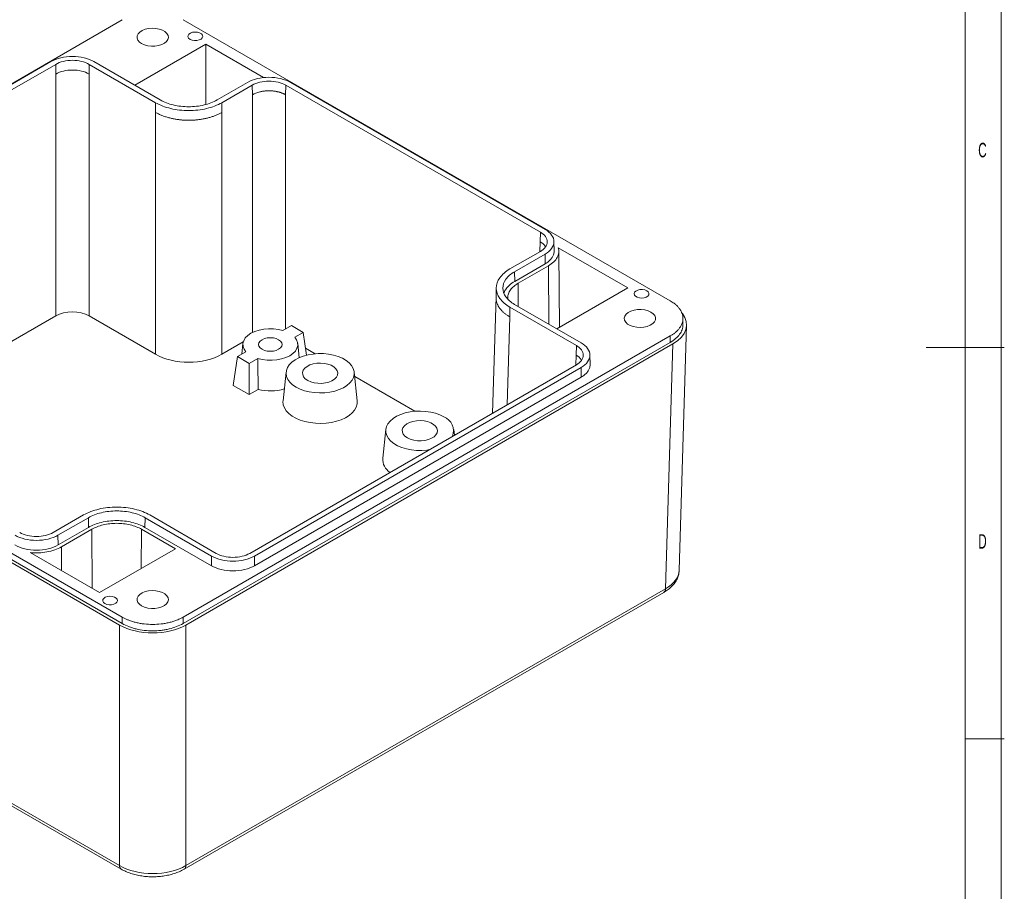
# Model space of a CAD drawing. Header units: millimetres. Extents: x 5 to 415, y 5 to 292.
# Tile 8 of 9: x 289 to 415, y 79 to 190. Entities that reach past the tile are written whole.
import ezdxf

# ---------------------------------------------------------------- set-up
doc = ezdxf.new("R2010")
doc.units = ezdxf.units.MM
doc.layers.add('LAYER_1', color=179, linetype='Continuous', lineweight=15)
doc.styles.add('SLDTEXTSTYLE1', font='TXT', dxfattribs={"width": 0.605})

msp = doc.modelspace()

# ---------------------------------------------------------------- linework, layer by layer
at = {"color": 7, "linetype": 'Continuous', "lineweight": 15}
for p, q in [((302.336, 190.401), (240.109, 154.479)), ((372.339, 154.479), (310.113, 190.401)), ((313.012, 187.258), (303.943, 182.022)), ((320.384, 183.003), (313.012, 187.258)), ((313.012, 179.564), (313.012, 187.258)), ((293.232, 185.043), (251.512, 160.959)), ((307.196, 180.144), (298.71, 185.043)), ((293.832, 184.697), (252.112, 160.613)), ((293.832, 184.697), (293.85, 183.462)), ((298.111, 184.697), (298.092, 183.462)), ((306.597, 179.798), (298.111, 184.697)), ((293.85, 152.556), (293.85, 183.462)), ((298.092, 183.462), (298.092, 152.556)), ((318.334, 182.39), (314.444, 180.144)), ((356.34, 163.612), (323.812, 182.39)), ((318.934, 182.044), (315.044, 179.798)), ((318.934, 182.044), (318.952, 180.808)), ((323.213, 182.044), (323.194, 180.808)), ((355.74, 163.266), (323.213, 182.044)), ((306.597, 179.798), (306.578, 178.563)), ((315.044, 179.798), (315.062, 178.563)), ((306.578, 147.657), (306.578, 178.563)), ((315.062, 178.563), (315.062, 147.657)), ((355.74, 163.266), (355.722, 162.031)), ((357.5, 160.834), (357.474, 162.059)), ((366.894, 156.153), (358.028, 161.271)), ((351.85, 158.55), (355.74, 160.796)), ((352.45, 158.204), (356.34, 160.45)), ((356.34, 160.45), (356.358, 159.214)), ((358.202, 151.135), (358.1, 160.753)), ((352.468, 156.969), (356.358, 159.214)), ((356.783, 158.97), (352.892, 156.724)), ((352.45, 158.204), (352.468, 156.969)), ((350.101, 156.155), (350.075, 154.93)), ((357.825, 150.917), (366.894, 156.153)), ((350.077, 154.983), (349.627, 140.122)), ((351.85, 153.674), (351.832, 152.438)), ((360.337, 148.775), (351.85, 153.674)), ((360.936, 149.121), (352.45, 154.02)), ((293.85, 152.556), (278.838, 143.89)), ((306.578, 147.657), (298.092, 152.556)), ((373.95, 151.417), (373.95, 152.234)), ((322.867, 150.699), (323.937, 151.316)), ((323.937, 151.316), (325.431, 150.454)), ((373.478, 120.063), (374.424, 151.357)), ((240.109, 149.989), (302.336, 114.067)), ((310.113, 114.067), (372.339, 149.989)), ((325.431, 150.454), (324.361, 149.836)), ((325.431, 150.454), (325.873, 147.534)), ((372.339, 149.173), (372.339, 149.989)), ((239.78, 148.969), (301.982, 113.06)), ((240.109, 149.173), (302.336, 113.25)), ((310.113, 113.25), (372.339, 149.173)), ((310.466, 113.06), (372.668, 148.969)), ((317.791, 149.232), (315.062, 147.657)), ((317.751, 149.028), (317.604, 147.66)), ((324.944, 147.216), (324.75, 149.028)), ((326.981, 147.717), (325.737, 148.435)), ((360.337, 148.775), (360.318, 147.539)), ((371.722, 117.681), (372.668, 148.969)), ((317.069, 147.352), (316.513, 143.677)), ((317.069, 147.352), (318.139, 147.969)), ((318.563, 146.489), (317.069, 147.352)), ((362.096, 146.343), (362.07, 147.568)), ((319.633, 147.107), (318.563, 146.489)), ((318.563, 146.489), (318.563, 142.493)), ((318.617, 122.22), (360.337, 146.305)), ((319.216, 121.874), (360.936, 145.959)), ((360.936, 145.959), (360.954, 144.723)), ((319.235, 120.639), (360.954, 144.723)), ((323.266, 145.385), (322.873, 141.724)), ((332.355, 141.724), (331.962, 145.385)), ((339.709, 140.369), (332.024, 144.806)), ((316.513, 143.677), (318.563, 142.493)), ((318.563, 142.493), (319.715, 143.159)), ((335.994, 138.037), (335.601, 134.376)), ((344.767, 137.317), (344.69, 138.037)), ((344.882, 137.383), (344.752, 137.458)), ((293.514, 124.874), (297.404, 127.119)), ((305.851, 127.119), (314.338, 122.22)), ((294.114, 124.528), (298.004, 126.773)), ((298.004, 126.773), (298.022, 125.538)), ((305.252, 126.773), (305.234, 125.538)), ((305.252, 126.773), (313.738, 121.874)), ((294.114, 124.528), (294.132, 123.292)), ((294.132, 123.292), (298.022, 125.538)), ((298.447, 125.293), (294.557, 123.047)), ((309.123, 122.802), (304.809, 125.293)), ((305.234, 125.538), (313.72, 120.639)), ((290.57, 122.328), (299.436, 117.21)), ((299.436, 117.21), (309.123, 122.802)), ((313.738, 121.874), (313.72, 120.639)), ((319.216, 121.874), (319.235, 120.639)), ((240.726, 117.681), (301.982, 82.318)), ((240.933, 117.237), (302.189, 81.875)), ((310.259, 81.875), (371.515, 117.237)), ((310.466, 82.318), (371.722, 117.681)), ((302.336, 113.25), (302.336, 114.067)), ((310.113, 113.25), (310.113, 114.067)), ((301.982, 82.318), (301.982, 113.06)), ((310.466, 113.06), (310.466, 82.318))]:
    msp.add_line(p, q, dxfattribs=at)
at = {"color": 8, "linetype": 'Continuous', "lineweight": 15}
for p, q in [((318.952, 150.432), (318.952, 180.808)), ((323.194, 180.808), (323.194, 150.888)), ((355.684, 160.763), (355.722, 162.031)), ((356.839, 151.486), (356.783, 158.97)), ((352.915, 153.751), (352.892, 156.724)), ((350.075, 154.887), (350.082, 154.93)), ((351.832, 152.438), (351.492, 141.199)), ((360.28, 146.272), (360.318, 147.539)), ((298.503, 117.748), (298.447, 125.293)), ((304.772, 120.29), (304.809, 125.293)), ((294.579, 120.014), (294.557, 123.047))]:
    msp.add_line(p, q, dxfattribs=at)
at = {"color": 7, "linetype": 'Continuous', "lineweight": 15, "flags": 128}
for points in [[(304.81, 187.34), (305.174, 187.173), (305.595, 187.06), (306.05, 187.006), (306.514, 187.014), (306.963, 187.083), (307.371, 187.21), (307.718, 187.388), (307.984, 187.608), (308.156, 187.857), (308.223, 188.122), (308.183, 188.389), (308.037, 188.644), (307.793, 188.872), (307.465, 189.062), (307.069, 189.202), (306.629, 189.287), (306.166, 189.31), (305.706, 189.271), (305.275, 189.172), (304.895, 189.018), (304.586, 188.818), (304.365, 188.582), (304.245, 188.323), (304.232, 188.055), (304.326, 187.793), (304.522, 187.55), (304.81, 187.34)], [(310.997, 187.891), (311.252, 187.786), (311.551, 187.734), (311.864, 187.742), (312.155, 187.807), (312.394, 187.924), (312.554, 188.079), (312.618, 188.256), (312.579, 188.435), (312.442, 188.597), (312.221, 188.725), (311.94, 188.804), (311.63, 188.826), (311.323, 188.789), (311.055, 188.697), (310.853, 188.559), (310.739, 188.391), (310.726, 188.211), (310.815, 188.038), (310.997, 187.891)], [(369.333, 155.765), (369.079, 155.87), (368.779, 155.921), (368.467, 155.914), (368.175, 155.848), (367.937, 155.732), (367.777, 155.577), (367.712, 155.4), (367.751, 155.221), (367.888, 155.058), (368.11, 154.931), (368.391, 154.852), (368.701, 154.829), (369.007, 154.866), (369.276, 154.959), (369.478, 155.096), (369.591, 155.265), (369.604, 155.445), (369.515, 155.618), (369.333, 155.765)], [(369.864, 153.05), (369.499, 153.217), (369.079, 153.33), (368.624, 153.384), (368.16, 153.376), (367.711, 153.307), (367.302, 153.18), (366.955, 153.002), (366.689, 152.782), (366.518, 152.533), (366.45, 152.268), (366.491, 152.001), (366.637, 151.746), (366.881, 151.518), (367.209, 151.328), (367.604, 151.188), (368.045, 151.103), (368.508, 151.08), (368.967, 151.119), (369.399, 151.218), (369.779, 151.372), (370.088, 151.572), (370.308, 151.808), (370.428, 152.067), (370.442, 152.335), (370.348, 152.597), (370.152, 152.84), (369.864, 153.05)], [(322.867, 150.699), (322.282, 150.837), (321.663, 150.913), (321.031, 150.923), (320.405, 150.867), (319.807, 150.748), (319.257, 150.568), (318.771, 150.334), (318.366, 150.054), (318.054, 149.736), (317.847, 149.391), (317.751, 149.03), (317.768, 148.664), (317.899, 148.307), (318.139, 147.969)], [(319.633, 147.107), (320.218, 146.968), (320.837, 146.893), (321.47, 146.883), (322.095, 146.938), (322.693, 147.058), (323.244, 147.238), (323.729, 147.472), (324.135, 147.752), (324.446, 148.07), (324.653, 148.415), (324.75, 148.776), (324.732, 149.141), (324.601, 149.498), (324.361, 149.836)], [(320.189, 148.29), (320.5, 148.153), (320.862, 148.066), (321.25, 148.037), (321.638, 148.066), (322, 148.153), (322.311, 148.29), (322.549, 148.47), (322.699, 148.679), (322.75, 148.903), (322.699, 149.127), (322.549, 149.336), (322.311, 149.515), (322, 149.653), (321.638, 149.739), (321.25, 149.769), (320.862, 149.739), (320.5, 149.653), (320.189, 149.515), (319.951, 149.336), (319.801, 149.127), (319.75, 148.903), (319.801, 148.679), (319.951, 148.47), (320.189, 148.29)], [(324.534, 143.451), (325.04, 143.2), (325.607, 142.997), (326.22, 142.846), (326.867, 142.751), (327.531, 142.715), (328.196, 142.737), (328.849, 142.817), (329.472, 142.954), (330.052, 143.145), (330.574, 143.384), (331.027, 143.666), (331.401, 143.985), (331.685, 144.334), (331.874, 144.703), (331.963, 145.085), (331.95, 145.469), (331.836, 145.849), (331.623, 146.214), (331.315, 146.555), (330.921, 146.866), (330.45, 147.138), (329.912, 147.366), (329.32, 147.543), (328.688, 147.666), (328.031, 147.732), (327.364, 147.74), (326.703, 147.688), (326.063, 147.579), (325.46, 147.415), (324.907, 147.199), (324.418, 146.938), (324.004, 146.636), (323.674, 146.301), (323.436, 145.942), (323.297, 145.565), (323.259, 145.181), (323.322, 144.798), (323.487, 144.424), (323.748, 144.07), (324.1, 143.743), (324.534, 143.451)], [(326.023, 144.311), (326.402, 144.135), (326.838, 144.01), (327.31, 143.942), (327.797, 143.934), (328.275, 143.987), (328.721, 144.098), (329.117, 144.262), (329.442, 144.471), (329.681, 144.716), (329.824, 144.984), (329.863, 145.264), (329.798, 145.542), (329.63, 145.806), (329.368, 146.043), (329.024, 146.241), (328.614, 146.393), (328.157, 146.489), (327.675, 146.527), (327.19, 146.505), (326.725, 146.422), (326.301, 146.284), (325.939, 146.096), (325.655, 145.868), (325.463, 145.61), (325.371, 145.334), (325.385, 145.054), (325.502, 144.781), (325.718, 144.529), (326.023, 144.311)], [(322.873, 141.724), (322.865, 141.605), (322.903, 141.205), (323.041, 140.813), (323.277, 140.436), (323.605, 140.084), (324.019, 139.762), (324.509, 139.479), (325.066, 139.24), (325.677, 139.051), (326.329, 138.915), (327.008, 138.835), (327.701, 138.813), (328.391, 138.849), (329.065, 138.944), (329.708, 139.093), (330.307, 139.296), (330.848, 139.546), (331.32, 139.839), (331.713, 140.169), (332.019, 140.528), (332.231, 140.91), (332.344, 141.304), (332.357, 141.705), (332.355, 141.724)], [(343.422, 139.66), (342.916, 139.91), (342.349, 140.113), (341.736, 140.264), (341.089, 140.359), (340.425, 140.396), (339.76, 140.374), (339.107, 140.293), (338.484, 140.156), (337.904, 139.966), (337.382, 139.726), (336.929, 139.444), (336.555, 139.125), (336.271, 138.777), (336.082, 138.407), (335.993, 138.026), (336.006, 137.641), (336.12, 137.261), (336.333, 136.897), (336.641, 136.555), (337.035, 136.244), (337.506, 135.972), (338.045, 135.745), (338.636, 135.567), (339.268, 135.444), (339.925, 135.378), (340.592, 135.371), (341.253, 135.422), (341.564, 135.467)], [(338.751, 136.963), (339.13, 136.787), (339.566, 136.662), (340.038, 136.594), (340.525, 136.587), (341.002, 136.64), (341.449, 136.751), (341.845, 136.914), (342.169, 137.124), (342.409, 137.368), (342.552, 137.637), (342.591, 137.916), (342.525, 138.195), (342.358, 138.458), (342.096, 138.695), (341.752, 138.894), (341.342, 139.045), (340.885, 139.142), (340.403, 139.18), (339.918, 139.157), (339.453, 139.074), (339.029, 138.936), (338.667, 138.749), (338.383, 138.521), (338.191, 138.263), (338.099, 137.987), (338.113, 137.706), (338.23, 137.433), (338.446, 137.182), (338.751, 136.963)], [(304.81, 115.496), (305.174, 115.329), (305.595, 115.216), (306.05, 115.162), (306.514, 115.17), (306.963, 115.239), (307.371, 115.366), (307.718, 115.544), (307.984, 115.764), (308.156, 116.013), (308.223, 116.278), (308.183, 116.546), (308.037, 116.8), (307.793, 117.028), (307.465, 117.218), (307.069, 117.358), (306.629, 117.443), (306.166, 117.466), (305.706, 117.427), (305.275, 117.328), (304.895, 117.175), (304.586, 116.974), (304.365, 116.738), (304.245, 116.479), (304.232, 116.211), (304.326, 115.949), (304.522, 115.706), (304.81, 115.496)], [(300.108, 115.802), (300.362, 115.697), (300.662, 115.645), (300.974, 115.653), (301.266, 115.718), (301.504, 115.835), (301.664, 115.99), (301.729, 116.167), (301.69, 116.346), (301.553, 116.508), (301.331, 116.636), (301.05, 116.715), (300.74, 116.738), (300.434, 116.7), (300.165, 116.608), (299.963, 116.47), (299.85, 116.302), (299.837, 116.122), (299.926, 115.949), (300.108, 115.802)]]:
    msp.add_lwpolyline(points, dxfattribs=at)
at = {"color": 7, "linetype": 'Continuous', "lineweight": 15}
for centre, radius, start, end in [((321.248, 149.408), 6.435, 256.22212, 286.11857), ((342.696, 137.851), 1.949, 339.7217, 68.1003), ((337.671, 134.299), 2.072, 177.85621, 236.80033)]:
    msp.add_arc(centre, radius, start, end, dxfattribs=at)
at = {"color": 8, "linetype": 'Continuous', "lineweight": 15}
for centre, radius, start, end in [((371.229, 117.641), 0.495, 305.35818, 4.6076), ((302.476, 82.279), 0.495, 175.39423, 234.62499), ((309.973, 82.279), 0.494, 305.07093, 4.63136)]:
    msp.add_arc(centre, radius, start, end, dxfattribs=at)
at = {"color": 7, "linetype": 'Continuous', "lineweight": 15}
for centre, major_axis, ratio, start_param, end_param in [((295.971, 151.331), (3, 0), 0.5774636, 0.7855505, 2.3560422), ((368.424, 151.417), (6.002, 0), 0.5771119, 5.4979394, 6.709685), ((310.82, 150.108), (6, 0), 0.5774636, 3.9271431, 5.4976349), ((306.224, 115.51), (6, 0), 0.5774636, 3.9271431, 5.4976349), ((306.224, 84.783), (6, 0), 0.5807633, 3.9271431, 5.4976349)]:
    msp.add_ellipse(centre, major_axis=major_axis, ratio=ratio, start_param=start_param, end_param=end_param, dxfattribs=at)
at = {"color": 8, "linetype": 'Continuous', "lineweight": 15}
msp.add_ellipse((367.478, 120.144), major_axis=(6.001, -0.03), ratio=0.5771607, start_param=5.5008454, end_param=6.2686461, dxfattribs=at)
at = {"color": 7, "linetype": 'Continuous', "lineweight": 15}
for points, knots in [([(298.71, 185.043), (298.354, 185.249), (297.922, 185.416), (296.984, 185.64), (296.478, 185.698), (295.464, 185.698), (294.958, 185.64), (294.02, 185.416), (293.588, 185.249), (293.232, 185.043)], [2.3563468, 2.3563468, 2.3563468, 2.3563468, 2.7489697, 2.7489697, 3.1415927, 3.1415927, 3.5342156, 3.5342156, 3.9268385, 3.9268385, 3.9268385, 3.9268385]), ([(298.111, 184.697), (297.83, 184.859), (297.495, 184.988), (296.763, 185.163), (296.367, 185.209), (295.575, 185.209), (295.179, 185.163), (294.447, 184.988), (294.112, 184.859), (293.832, 184.697)], [2.3563468, 2.3563468, 2.3563468, 2.3563468, 2.7489697, 2.7489697, 3.1415927, 3.1415927, 3.5342156, 3.5342156, 3.9268385, 3.9268385, 3.9268385, 3.9268385]), ([(323.812, 182.39), (323.456, 182.596), (323.025, 182.762), (322.087, 182.987), (321.58, 183.045), (320.567, 183.045), (320.06, 182.987), (319.122, 182.762), (318.691, 182.596), (318.334, 182.39)], [2.3563468, 2.3563468, 2.3563468, 2.3563468, 2.7489697, 2.7489697, 3.1415927, 3.1415927, 3.5342156, 3.5342156, 3.9268385, 3.9268385, 3.9268385, 3.9268385]), ([(323.213, 182.044), (322.933, 182.206), (322.597, 182.335), (321.865, 182.51), (321.469, 182.556), (320.677, 182.556), (320.281, 182.51), (319.55, 182.335), (319.214, 182.206), (318.934, 182.044)], [2.3563468, 2.3563468, 2.3563468, 2.3563468, 2.7489697, 2.7489697, 3.1415927, 3.1415927, 3.5342156, 3.5342156, 3.9268385, 3.9268385, 3.9268385, 3.9268385]), ([(321.073, 181.316), (321.018, 181.315), (320.907, 181.314), (320.74, 181.306), (320.574, 181.292), (320.409, 181.274), (320.245, 181.249), (320.084, 181.22), (319.978, 181.196), (319.925, 181.184)], [0, 0, 0, 0, 0.1412581, 0.2830488, 0.4253723, 0.568229, 0.7116189, 0.8555425, 1, 1, 1, 1]), ([(322.221, 181.184), (322.168, 181.196), (322.063, 181.22), (321.901, 181.249), (321.738, 181.274), (321.573, 181.292), (321.406, 181.306), (321.24, 181.314), (321.129, 181.315), (321.073, 181.316)], [0, 0, 0, 0, 0.1444575, 0.2883811, 0.431771, 0.5746277, 0.7169512, 0.8587419, 1, 1, 1, 1]), ([(323.194, 180.808), (323.152, 180.832), (323.069, 180.878), (322.937, 180.942), (322.8, 181.001), (322.66, 181.055), (322.516, 181.103), (322.37, 181.147), (322.271, 181.171), (322.221, 181.184)], [0, 0, 0, 0, 0.1482283, 0.2946659, 0.439313, 0.5821698, 0.7232365, 0.8625131, 1, 1, 1, 1]), ([(314.444, 180.144), (313.973, 179.872), (313.402, 179.651), (312.161, 179.354), (311.491, 179.278), (310.15, 179.278), (309.48, 179.354), (308.238, 179.651), (307.668, 179.872), (307.196, 180.144)], [2.3563468, 2.3563468, 2.3563468, 2.3563468, 2.7489697, 2.7489697, 3.1415927, 3.1415927, 3.5342156, 3.5342156, 3.9268385, 3.9268385, 3.9268385, 3.9268385]), ([(315.044, 179.798), (314.491, 179.479), (313.828, 179.224), (312.384, 178.878), (311.602, 178.788), (310.038, 178.788), (309.257, 178.878), (307.812, 179.224), (307.15, 179.479), (306.597, 179.798)], [2.3563468, 2.3563468, 2.3563468, 2.3563468, 2.7489697, 2.7489697, 3.1415927, 3.1415927, 3.5342156, 3.5342156, 3.9268385, 3.9268385, 3.9268385, 3.9268385]), ([(308.525, 177.812), (308.448, 177.831), (308.293, 177.869), (308.065, 177.934), (307.839, 178.005), (307.617, 178.082), (307.399, 178.166), (307.185, 178.255), (306.976, 178.352), (306.773, 178.454), (306.643, 178.526), (306.578, 178.563)], [0, 0, 0, 0, 0.1067788, 0.2146404, 0.323585, 0.4336127, 0.5447235, 0.6569176, 0.770195, 0.8845558, 1, 1, 1, 1]), ([(310.82, 177.548), (310.743, 177.549), (310.587, 177.55), (310.354, 177.558), (310.121, 177.571), (309.889, 177.589), (309.657, 177.613), (309.427, 177.642), (309.198, 177.677), (308.971, 177.716), (308.746, 177.761), (308.598, 177.795), (308.525, 177.812)], [0, 0, 0, 0, 0.0988245, 0.19791, 0.2972566, 0.3968643, 0.4967333, 0.5968636, 0.6972553, 0.7979086, 0.8988234, 1, 1, 1, 1]), ([(313.116, 177.812), (313.042, 177.795), (312.895, 177.761), (312.67, 177.716), (312.443, 177.677), (312.214, 177.642), (311.984, 177.613), (311.752, 177.589), (311.519, 177.571), (311.286, 177.558), (311.053, 177.55), (310.898, 177.549), (310.82, 177.548)], [0, 0, 0, 0, 0.1011766, 0.2020914, 0.3027447, 0.4031364, 0.5032667, 0.6031357, 0.7027434, 0.80209, 0.9011755, 1, 1, 1, 1]), ([(315.062, 178.563), (315.004, 178.53), (314.888, 178.464), (314.705, 178.372), (314.519, 178.284), (314.328, 178.201), (314.133, 178.123), (313.935, 178.051), (313.734, 177.983), (313.53, 177.921), (313.325, 177.863), (313.185, 177.829), (313.116, 177.812)], [0, 0, 0, 0, 0.1039487, 0.2070197, 0.3092132, 0.4105291, 0.5109676, 0.6105287, 0.7092124, 0.8070188, 0.903948, 1, 1, 1, 1]), ([(356.34, 160.45), (356.696, 160.656), (356.985, 160.905), (357.374, 161.446), (357.474, 161.739), (357.474, 162.324), (357.374, 162.616), (356.985, 163.158), (356.696, 163.407), (356.34, 163.612)], [2.3563468, 2.3563468, 2.3563468, 2.3563468, 2.7489697, 2.7489697, 3.1415927, 3.1415927, 3.5342156, 3.5342156, 3.9268385, 3.9268385, 3.9268385, 3.9268385]), ([(355.74, 160.796), (356.021, 160.958), (356.245, 161.151), (356.548, 161.574), (356.627, 161.802), (356.627, 162.26), (356.548, 162.488), (356.245, 162.911), (356.021, 163.104), (355.74, 163.266)], [2.3563468, 2.3563468, 2.3563468, 2.3563468, 2.7489697, 2.7489697, 3.1415927, 3.1415927, 3.5342156, 3.5342156, 3.9268385, 3.9268385, 3.9268385, 3.9268385]), ([(356.783, 158.97), (357.038, 159.117), (357.262, 159.282), (357.637, 159.64), (357.788, 159.833), (358.004, 160.232), (358.07, 160.439), (358.114, 160.855), (358.093, 161.066), (358.028, 161.271)], [0, 0, 0, 0, 0.25, 0.25, 0.5, 0.5, 0.75, 0.75, 1, 1, 1, 1]), ([(356.358, 159.214), (356.506, 159.309), (356.8, 159.497), (357.133, 159.828), (357.366, 160.185), (357.492, 160.525), (357.49, 160.743), (357.489, 160.834)], [0, 0, 0, 0, 0.2117365, 0.4234965, 0.6356223, 0.8477684, 1, 1, 1, 1]), ([(351.85, 153.674), (351.297, 153.993), (350.855, 154.376), (350.256, 155.21), (350.101, 155.661), (350.101, 156.563), (350.256, 157.015), (350.855, 157.849), (351.297, 158.231), (351.85, 158.55)], [2.3563468, 2.3563468, 2.3563468, 2.3563468, 2.7489697, 2.7489697, 3.1415927, 3.1415927, 3.5342156, 3.5342156, 3.9268385, 3.9268385, 3.9268385, 3.9268385]), ([(352.45, 154.02), (351.978, 154.292), (351.596, 154.622), (351.081, 155.338), (350.948, 155.725), (350.948, 156.499), (351.081, 156.886), (351.596, 157.603), (351.978, 157.932), (352.45, 158.204)], [2.3563468, 2.3563468, 2.3563468, 2.3563468, 2.7489697, 2.7489697, 3.1415927, 3.1415927, 3.5342156, 3.5342156, 3.9268385, 3.9268385, 3.9268385, 3.9268385]), ([(351.087, 155.475), (351.092, 155.499), (351.135, 155.687), (351.356, 156.024), (351.776, 156.517), (352.218, 156.805), (352.468, 156.969)], [0, 0, 0, 0, 0.04314166, 0.33193866, 0.62075297, 1, 1, 1, 1]), ([(352.892, 156.724), (352.697, 156.597), (352.305, 156.343), (351.89, 155.887), (351.639, 155.398), (351.544, 154.986), (351.595, 154.748), (351.61, 154.678)], [0, 0, 0, 0, 0.22613414, 0.45327119, 0.67986614, 0.90633268, 1, 1, 1, 1]), ([(350.531, 153.562), (350.502, 153.605), (350.443, 153.69), (350.365, 153.82), (350.297, 153.951), (350.237, 154.083), (350.187, 154.216), (350.146, 154.35), (350.114, 154.484), (350.091, 154.618), (350.077, 154.753), (350.075, 154.843), (350.075, 154.887)], [0, 0, 0, 0, 0.1011766, 0.2020914, 0.3027447, 0.4031364, 0.5032667, 0.6031357, 0.7027434, 0.80209, 0.9011755, 1, 1, 1, 1]), ([(351.832, 152.438), (351.775, 152.472), (351.661, 152.539), (351.501, 152.645), (351.348, 152.752), (351.205, 152.862), (351.071, 152.975), (350.945, 153.089), (350.828, 153.205), (350.72, 153.323), (350.62, 153.442), (350.561, 153.522), (350.531, 153.562)], [0, 0, 0, 0, 0.103947, 0.2070167, 0.3092092, 0.4105246, 0.5109629, 0.6105241, 0.7092084, 0.8070157, 0.9039463, 1, 1, 1, 1]), ([(372.339, 149.989), (372.39, 150.019), (372.49, 150.078), (372.633, 150.172), (372.77, 150.268), (372.9, 150.367), (373.085, 150.52), (373.308, 150.735), (373.539, 151.017), (373.721, 151.31), (373.896, 151.713), (373.986, 152.232), (373.897, 152.751), (373.723, 153.154), (373.541, 153.448), (373.311, 153.73), (373.064, 153.969), (372.819, 154.166), (372.59, 154.328), (372.423, 154.429), (372.339, 154.479)], [0, 0, 0, 0, 0.025028, 0.0499931, 0.0749335, 0.0998877, 0.1248941, 0.1874645, 0.2500961, 0.3123427, 0.3746512, 0.4997775, 0.6242651, 0.6867756, 0.7493497, 0.8118423, 0.8743996, 0.9162537, 0.9580601, 1, 1, 1, 1]), ([(372.339, 149.173), (372.579, 149.328), (373.058, 149.638), (373.566, 150.195), (373.863, 150.792), (373.985, 151.21), (373.95, 151.417), (373.95, 151.417)], [0, 0, 0, 0, 0.2496477, 0.4999908, 0.7490441, 0.9995408, 1, 1, 1, 1]), ([(360.337, 146.305), (360.617, 146.466), (360.841, 146.66), (361.144, 147.083), (361.223, 147.311), (361.223, 147.768), (361.144, 147.997), (360.841, 148.42), (360.617, 148.613), (360.337, 148.775)], [2.3563468, 2.3563468, 2.3563468, 2.3563468, 2.7489697, 2.7489697, 3.1415927, 3.1415927, 3.5342156, 3.5342156, 3.9268385, 3.9268385, 3.9268385, 3.9268385]), ([(360.936, 145.959), (361.292, 146.164), (361.581, 146.413), (361.97, 146.955), (362.071, 147.247), (362.071, 147.832), (361.97, 148.125), (361.581, 148.666), (361.292, 148.915), (360.936, 149.121)], [2.3563468, 2.3563468, 2.3563468, 2.3563468, 2.7489697, 2.7489697, 3.1415927, 3.1415927, 3.5342156, 3.5342156, 3.9268385, 3.9268385, 3.9268385, 3.9268385]), ([(360.954, 144.723), (361.102, 144.817), (361.397, 145.006), (361.729, 145.337), (361.962, 145.694), (362.088, 146.034), (362.086, 146.252), (362.085, 146.343)], [0, 0, 0, 0, 0.2117371, 0.4234962, 0.6356228, 0.8477688, 1, 1, 1, 1]), ([(297.404, 127.119), (297.957, 127.439), (298.62, 127.694), (300.065, 128.04), (300.846, 128.129), (302.41, 128.129), (303.191, 128.04), (304.636, 127.694), (305.298, 127.439), (305.851, 127.119)], [2.3563468, 2.3563468, 2.3563468, 2.3563468, 2.7489697, 2.7489697, 3.1415927, 3.1415927, 3.5342156, 3.5342156, 3.9268385, 3.9268385, 3.9268385, 3.9268385]), ([(298.004, 126.773), (298.475, 127.045), (299.046, 127.266), (300.287, 127.563), (300.958, 127.64), (302.298, 127.64), (302.969, 127.563), (304.21, 127.266), (304.781, 127.045), (305.252, 126.773)], [2.3563468, 2.3563468, 2.3563468, 2.3563468, 2.7489697, 2.7489697, 3.1415927, 3.1415927, 3.5342156, 3.5342156, 3.9268385, 3.9268385, 3.9268385, 3.9268385]), ([(298.022, 125.538), (298.491, 125.809), (299.059, 126.028), (300.294, 126.324), (300.961, 126.4), (302.295, 126.4), (302.962, 126.324), (304.197, 126.028), (304.765, 125.809), (305.234, 125.538)], [2.3563468, 2.3563468, 2.3563468, 2.3563468, 2.7489697, 2.7489697, 3.1415927, 3.1415927, 3.5342156, 3.5342156, 3.9268385, 3.9268385, 3.9268385, 3.9268385]), ([(298.447, 125.293), (298.859, 125.531), (299.363, 125.726), (300.45, 125.986), (301.04, 126.054), (302.216, 126.054), (302.806, 125.986), (303.893, 125.726), (304.397, 125.531), (304.809, 125.293)], [0, 0, 0, 0, 0.25, 0.25, 0.5, 0.5, 0.75, 0.75, 1, 1, 1, 1]), ([(288.636, 124.528), (288.992, 124.322), (289.424, 124.155), (290.362, 123.931), (290.868, 123.873), (291.881, 123.873), (292.388, 123.931), (293.326, 124.155), (293.758, 124.322), (294.114, 124.528)], [2.3563468, 2.3563468, 2.3563468, 2.3563468, 2.7489697, 2.7489697, 3.1415927, 3.1415927, 3.5342156, 3.5342156, 3.9268385, 3.9268385, 3.9268385, 3.9268385]), ([(289.235, 124.874), (289.515, 124.712), (289.851, 124.582), (290.583, 124.407), (290.979, 124.362), (291.771, 124.362), (292.167, 124.407), (292.899, 124.582), (293.234, 124.712), (293.514, 124.874)], [2.3563468, 2.3563468, 2.3563468, 2.3563468, 2.7489697, 2.7489697, 3.1415927, 3.1415927, 3.5342156, 3.5342156, 3.9268385, 3.9268385, 3.9268385, 3.9268385]), ([(288.617, 123.292), (288.976, 123.085), (289.41, 122.917), (290.355, 122.691), (290.865, 122.633), (291.885, 122.633), (292.395, 122.691), (293.339, 122.917), (293.774, 123.085), (294.132, 123.292)], [2.3563468, 2.3563468, 2.3563468, 2.3563468, 2.7489697, 2.7489697, 3.1415927, 3.1415927, 3.5342156, 3.5342156, 3.9268385, 3.9268385, 3.9268385, 3.9268385]), ([(290.57, 122.328), (290.925, 122.291), (291.29, 122.278), (292.012, 122.304), (292.37, 122.342), (293.062, 122.467), (293.395, 122.554), (294.015, 122.771), (294.301, 122.9), (294.557, 123.047)], [0, 0, 0, 0, 0.25, 0.25, 0.5, 0.5, 0.75, 0.75, 1, 1, 1, 1]), ([(314.338, 122.22), (314.618, 122.059), (314.953, 121.929), (315.685, 121.754), (316.081, 121.709), (316.873, 121.709), (317.269, 121.754), (318.001, 121.929), (318.337, 122.059), (318.617, 122.22)], [2.3563468, 2.3563468, 2.3563468, 2.3563468, 2.7489697, 2.7489697, 3.1415927, 3.1415927, 3.5342156, 3.5342156, 3.9268385, 3.9268385, 3.9268385, 3.9268385]), ([(313.738, 121.874), (314.094, 121.669), (314.526, 121.502), (315.464, 121.277), (315.971, 121.219), (316.984, 121.219), (317.49, 121.277), (318.428, 121.502), (318.86, 121.669), (319.216, 121.874)], [2.3563468, 2.3563468, 2.3563468, 2.3563468, 2.7489697, 2.7489697, 3.1415927, 3.1415927, 3.5342156, 3.5342156, 3.9268385, 3.9268385, 3.9268385, 3.9268385]), ([(313.72, 120.639), (314.078, 120.432), (314.513, 120.264), (315.457, 120.038), (315.967, 119.979), (316.987, 119.979), (317.497, 120.038), (318.442, 120.264), (318.876, 120.432), (319.235, 120.639)], [2.3563468, 2.3563468, 2.3563468, 2.3563468, 2.7489697, 2.7489697, 3.1415927, 3.1415927, 3.5342156, 3.5342156, 3.9268385, 3.9268385, 3.9268385, 3.9268385]), ([(371.515, 117.237), (371.615, 117.297), (371.9, 117.469), (372.321, 117.792), (372.745, 118.218), (373.081, 118.684), (373.316, 119.177), (373.451, 119.641), (373.464, 119.937), (373.469, 120.061)], [0, 0, 0, 0, 0.0889563, 0.2546989, 0.4201596, 0.5826713, 0.7400985, 0.8916369, 1, 1, 1, 1]), ([(302.336, 114.067), (302.387, 114.037), (302.49, 113.979), (302.652, 113.897), (302.818, 113.818), (302.99, 113.743), (303.256, 113.636), (303.627, 113.507), (304.115, 113.374), (304.623, 113.269), (305.321, 113.168), (306.22, 113.116), (307.12, 113.167), (307.818, 113.268), (308.327, 113.373), (308.816, 113.506), (309.229, 113.648), (309.571, 113.79), (309.852, 113.922), (310.026, 114.018), (310.113, 114.067)], [0, 0, 0, 0, 0.025028, 0.0499931, 0.0749335, 0.0998877, 0.1248941, 0.1874645, 0.2500961, 0.3123427, 0.3746512, 0.4997775, 0.6242651, 0.6867756, 0.7493497, 0.8118423, 0.8743996, 0.9162537, 0.9580601, 1, 1, 1, 1]), ([(302.336, 113.25), (302.592, 113.102), (302.87, 112.971), (303.317, 112.798), (303.47, 112.745), (303.788, 112.647), (303.953, 112.602), (304.452, 112.482), (304.795, 112.422), (305.499, 112.341), (305.864, 112.32), (306.581, 112.32), (306.937, 112.34), (307.469, 112.401), (307.645, 112.426), (307.99, 112.486), (308.159, 112.521), (308.655, 112.64), (308.974, 112.738), (309.577, 112.97), (309.856, 113.102), (310.113, 113.25)], [0, 0, 0, 0, 0.125, 0.125, 0.1875, 0.1875, 0.25, 0.25, 0.375, 0.375, 0.5, 0.5, 0.625, 0.625, 0.6875, 0.6875, 0.75, 0.75, 0.875, 0.875, 1, 1, 1, 1]), ([(302.189, 81.875), (302.292, 81.818), (302.583, 81.657), (303.108, 81.43), (303.768, 81.212), (304.465, 81.05), (305.185, 80.942), (305.92, 80.891), (306.66, 80.896), (307.393, 80.957), (308.11, 81.075), (308.801, 81.247), (309.457, 81.475), (309.936, 81.694), (310.192, 81.837), (310.259, 81.875)], [0, 0, 0, 0, 0.0457803, 0.130251, 0.2145002, 0.298484, 0.3821976, 0.4657242, 0.549188, 0.632725, 0.716439, 0.8004811, 0.8849952, 0.9700902, 1, 1, 1, 1])]:
    msp.add_open_spline(points, degree=3, knots=knots, dxfattribs=at)
for points in [[(293.85, 183.462), (294.128, 183.622), (294.46, 183.75), (294.823, 183.837)], [(294.823, 183.837), (295.186, 183.924), (295.578, 183.969), (295.971, 183.969)], [(295.971, 183.969), (296.364, 183.969), (296.756, 183.924), (297.119, 183.837)], [(297.119, 183.837), (297.482, 183.75), (297.814, 183.622), (298.092, 183.462)], [(318.952, 180.808), (319.23, 180.969), (319.563, 181.097), (319.925, 181.184)], [(355.722, 162.031), (356, 161.87), (356.222, 161.678), (356.372, 161.469)], [(360.318, 147.539), (360.596, 147.379), (360.818, 147.187), (360.968, 146.978)], [(319.715, 143.159), (319.685, 144.473), (319.658, 145.789), (319.633, 147.107)]]:
    msp.add_open_spline(points, degree=3, dxfattribs=at)
at = {"layer": 'LAYER_1'}
for p, q in [((414.595, 5), (414.595, 292)), ((410, 287), (410, 60.159)), ((415, 148.5), (405, 148.5)), ((410, 98.5), (415, 98.5))]:
    msp.add_line(p, q, dxfattribs=at)

# ---------------------------------------------------------------- texts
at = {"color": 7, "linetype": 'Continuous', "lineweight": 0, "char_height": 1.852, "attachment_point": 1, "style": 'SLDTEXTSTYLE1'}
for s, insert in [('C', (411.667, 174.668)), ('D', (411.667, 124.668))]:
    msp.add_mtext(s, dxfattribs=dict(at, insert=insert))

doc.saveas('drawing.dxf')
